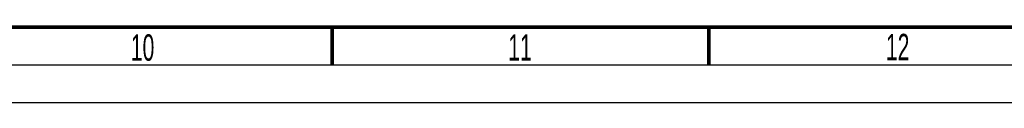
# Model space of a CAD drawing. Header units: millimetres. Extents: x 0 to 1189, y 0 to 841.
# Tile 6 of 67: x 458 to 589, y 0 to 10. Entities that reach past the tile are written whole.
import ezdxf

# ---------------------------------------------------------------- set-up
doc = ezdxf.new("R2010")
doc.units = ezdxf.units.MM
doc.header["$LTSCALE"] = 65.395
doc.layers.get('0').update_dxf_attribs({"linetype": 'CONTINUOUS'})
doc.styles.add('TEXTSTYLE_2', font='txt', dxfattribs={"width": 0.6})

msp = doc.modelspace()

# ---------------------------------------------------------------- linework, layer by layer
at = {"color": 2, "linetype": 'CONTINUOUS'}
msp.add_line((15, 5), (1184, 5), dxfattribs=at)
at = {"color": 7, "linetype": 'CONTINUOUS'}
msp.add_line((0, 0), (1189, 0), dxfattribs=at)
at = {"color": 7, "linetype": 'CONTINUOUS', "const_width": 0.5}
for points in [[(20, 10), (1179, 10)], [(499.5, 5), (499.5, 10)], [(549.5, 5), (549.5, 10)]]:
    msp.add_lwpolyline(points, dxfattribs=at)

# ---------------------------------------------------------------- texts
at = {"color": 5, "linetype": 'CONTINUOUS', "char_height": 3.5, "width": 4.2, "attachment_point": 1, "line_spacing_factor": 0.9, "style": 'TEXTSTYLE_2'}
for s, insert in [('12', (572.9802, 9.1242)), ('10', (472.7955, 9.0588)), ('11', (522.8695, 9.0661))]:
    msp.add_mtext(s, dxfattribs=dict(at, insert=insert))

doc.saveas('drawing.dxf')
